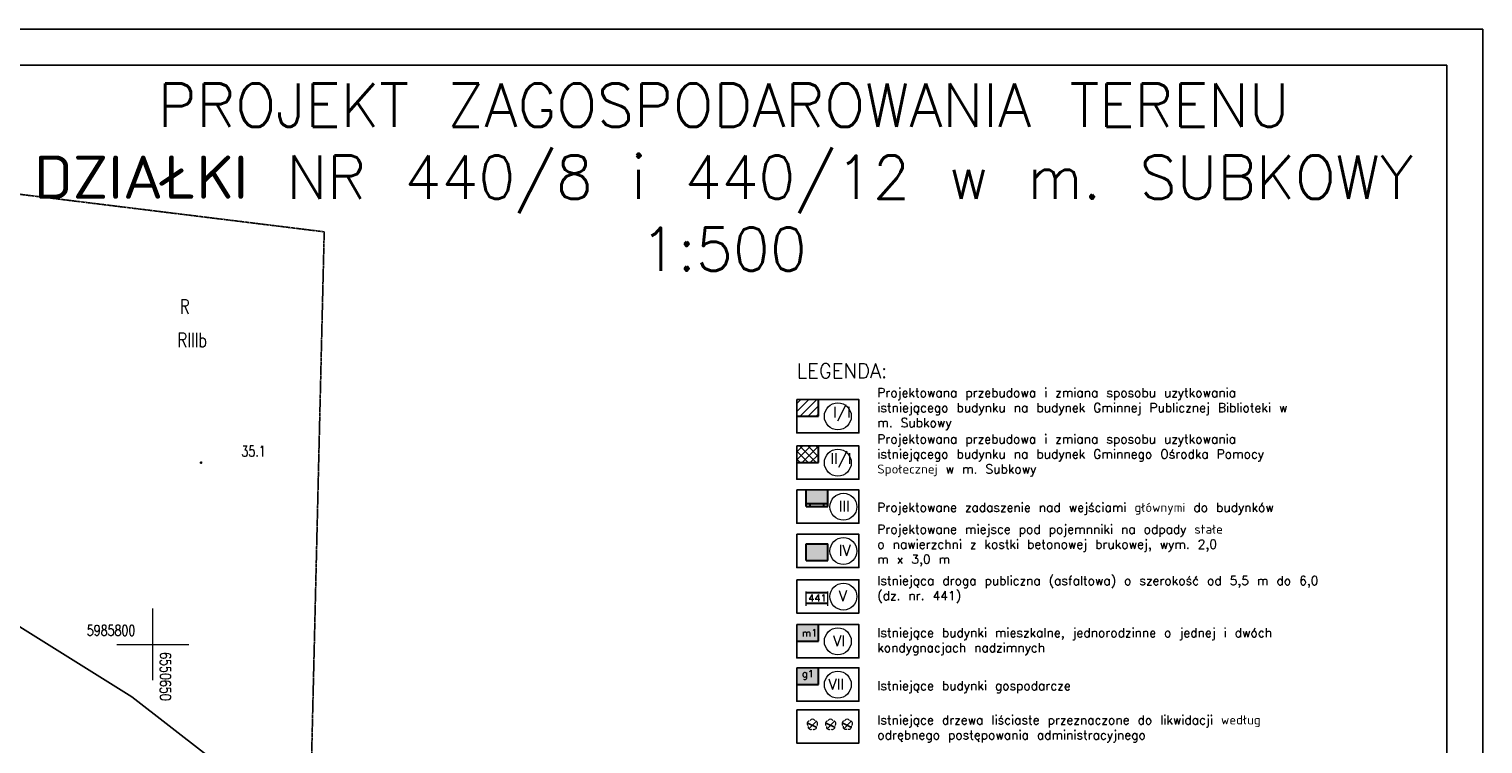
# Model space of a CAD drawing. Header units: inches. Extents: x 6268 to 12323, y 5221 to 42059.
# Tile 39 of 98: x 10145 to 12168, y 7217 to 8211. Entities that reach past the tile are written whole.
import ezdxf
from ezdxf.enums import TextEntityAlignment as Align

# ---------------------------------------------------------------- set-up
doc = ezdxf.new("R2010")
doc.units = ezdxf.units.IN
doc.header["$MEASUREMENT"] = 0
doc.linetypes.add('2', pattern=[1.5, 1, -0.5])
for name, color, linetype in [('209-oznaczenie_konturu_klasyfik', 7, 'Continuous'), ('210-oznaczenie_konturu_uzytku_g', 7, 'Continuous'), ('CP_LINENORM', 253, 'Continuous'), ('drzewo_lisciaste', 7, 'Continuous'), ('pikieta_naturalna', 7, 'Continuous'), ('pikieta_naturalna-Atr2', 7, 'Continuous'), ('przewod_wodociagowy', 7, 'Continuous'), ('Zakres', 7, 'Continuous')]:
    doc.layers.add(name, color=color, linetype=linetype)
doc.layers.add('opisy', color=7, linetype='Continuous', lineweight=20)
doc.styles.get("Standard").update_dxf_attribs({"font": 'txt.shx'})
doc.styles.add('STYL_ARIAL', font='simplex', dxfattribs={"width": 0.75, "oblique": 0.1})

# ---------------------------------------------------------------- blocks, each defined once
blk = doc.blocks.new('PW01')
at = {"color": 7}
blk.add_polyline3d([(0.045, 0, 0), (0.0318, -0.0318, 0), (0, -0.045, 0), (-0.0318, -0.0318, 0), (-0.045, 0, 0), (-0.0318, 0.0318, 0), (0, 0.045, 0), (0.0318, 0.0318, 0), (0.045, 0, 0)], dxfattribs=at)
blk = doc.blocks.new('922')
at = {"linetype": 'Continuous', "lineweight": 0}
h = blk.add_hatch(color=0, dxfattribs=at)
edge = h.paths.add_edge_path()
edge.add_arc((0, 0), 0.045, 0, 360)
at = {"color": 0, "linetype": 'Continuous', "lineweight": 0}
for centre, start, end in [((-0.357, 0.116), 102.147, 221.853), ((0, 0.375), 30.147, 149.853), ((0.357, 0.116), 318.147, 77.853), ((-0.22, -0.303), 174.147, 293.853), ((0.22, -0.303), 246.147, 5.853)]:
    blk.add_arc(centre, 0.375, start, end, dxfattribs=at)

msp = doc.modelspace()

# ---------------------------------------------------------------- hatches: boundary and pattern name
at = {"transparency": 33554585}
h = msp.add_hatch(dxfattribs=at)
h.set_pattern_fill('ANSI31', color=256, scale=2.5)
h.set_pattern_definition([(45, (-2194.961, 85.523), (-5.61266, 5.61266), [])])
h.paths.add_polyline_path([(11243.423, 7695.611), (11213.127, 7695.611), (11213.127, 7672.385), (11243.423, 7672.385)])
h = msp.add_hatch(dxfattribs=at)
h.set_pattern_fill('ANSI37', color=256, scale=2.5)
h.set_pattern_definition([(45, (-2194.961, 85.523), (-5.61266, 5.61266), []), (135, (-2194.961, 85.523), (-5.61266, -5.61266), [])])
h.paths.add_polyline_path([(11243.423, 7631.157), (11213.127, 7631.157), (11213.127, 7607.931), (11243.423, 7607.931)])
h = msp.add_hatch(color=1, dxfattribs=at)
h.set_gradient(color1=(255, 0, 0), color2=(255, 0, 0))
h.paths.add_polyline_path([(11226.153, 7569.91), (11226.153, 7546.683), (11256.45, 7546.683), (11256.45, 7569.91)])
h = msp.add_hatch(color=1, dxfattribs=at)
h.set_gradient(color1=(255, 0, 0), color2=(255, 0, 0))
h.paths.add_polyline_path([(11226.153, 7495.063), (11226.153, 7471.837), (11256.45, 7471.837), (11256.45, 7495.063)])
h = msp.add_hatch(color=1, dxfattribs=at)
h.set_gradient(color1=(228, 162, 119), color2=(228, 162, 119))
h.paths.add_polyline_path([(11213.127, 7382.762), (11213.127, 7359.536), (11243.423, 7359.536), (11243.423, 7382.762)])
h = msp.add_hatch(color=1, dxfattribs=at)
h.set_gradient(color1=(228, 162, 119), color2=(228, 162, 119))
h.paths.add_polyline_path([(11213.127, 7322.634), (11213.127, 7299.407), (11243.423, 7299.407), (11243.423, 7322.634)])

# ---------------------------------------------------------------- linework, layer by layer
at = {"linetype": 'Continuous'}
for p in [(6468.073, 8160.604), (12118.073, 5290.604)]:
    msp.add_line(p, (12118.073, 8160.604), dxfattribs=at)
at = {"lineweight": 30}
for p, q in [((11243.423, 7672.385), (11243.423, 7695.611)), ((11213.127, 7672.385), (11243.423, 7672.385)), ((11243.423, 7607.931), (11243.423, 7631.157)), ((11213.127, 7607.931), (11243.423, 7607.931)), ((11226.153, 7546.683), (11226.153, 7569.91)), ((11256.45, 7546.683), (11256.45, 7569.91)), ((11226.153, 7551.087), (11256.45, 7551.087)), ((11231.71, 7546.683), (11231.71, 7551.087)), ((11250.893, 7546.683), (11250.893, 7551.087)), ((11226.153, 7546.683), (11256.45, 7546.683)), ((11226.153, 7471.837), (11226.153, 7495.063)), ((11226.153, 7495.063), (11256.45, 7495.063)), ((11256.45, 7471.837), (11256.45, 7495.063)), ((11226.153, 7471.837), (11256.45, 7471.837)), ((11226.153, 7427.139), (11256.45, 7427.139)), ((11226.153, 7412.663), (11256.45, 7412.663)), ((11243.423, 7359.536), (11243.423, 7382.762)), ((11213.127, 7359.536), (11243.423, 7359.536)), ((11243.423, 7299.407), (11243.423, 7322.634)), ((11213.127, 7299.407), (11243.423, 7299.407))]:
    msp.add_line(p, q, dxfattribs=at)
at = {"linetype": '2', "lineweight": 20, "ltscale": 20}
for p, q in [((11226.153, 7408.554), (11226.153, 7431.78)), ((11256.45, 7408.554), (11256.45, 7431.78))]:
    msp.add_line(p, q, dxfattribs=at)
at = {"color": 1}
for p, q in [((11227.731, 7246.093, 19000), (11240.904, 7239.582, 19000)), ((11229.95, 7237.507, 19000), (11240.402, 7248.239, 19000)), ((11253.161, 7246.093, 19000), (11266.334, 7239.582, 19000)), ((11255.381, 7237.507, 19000), (11265.833, 7248.239, 19000)), ((11276.305, 7246.246, 19000), (11289.478, 7239.735, 19000)), ((11278.525, 7237.66, 19000), (11288.977, 7248.392, 19000))]:
    msp.add_line(p, q, dxfattribs=at)
for points in [[(11213.127, 7695.611), (11299.638, 7695.611), (11299.638, 7649.158), (11213.127, 7649.158)], [(11213.127, 7631.157), (11299.638, 7631.157), (11299.638, 7584.705), (11213.127, 7584.705)], [(11213.127, 7569.91), (11299.638, 7569.91), (11299.638, 7523.457), (11213.127, 7523.457)], [(11213.127, 7508.377), (11299.638, 7508.377), (11299.638, 7461.924), (11213.127, 7461.924)], [(11213.127, 7445.094), (11299.638, 7445.094), (11299.638, 7398.641), (11213.127, 7398.641)], [(11213.127, 7382.762), (11299.638, 7382.762), (11299.638, 7336.31), (11213.127, 7336.31)], [(11213.127, 7322.634), (11299.638, 7322.634), (11299.638, 7276.181), (11213.127, 7276.181)], [(11213.127, 7264.268), (11299.638, 7264.268), (11299.638, 7217.815), (11213.127, 7217.815)]]:
    msp.add_lwpolyline(points, close=True)
at = {"color": 0, "lineweight": 0}
for centre in [(11270.25, 7672.189), (11270.25, 7607.735), (11278.078, 7546.488), (11278.078, 7484.955), (11278.078, 7421.672), (11270.25, 7359.34), (11270.25, 7299.211)]:
    msp.add_circle(centre, 18.725, dxfattribs=at)
at = {"layer": 'CP_LINENORM', "linetype": 'Continuous'}
for p in [(6268.073, 8210.604), (12168.073, 5240.604), (12168.073, 5240.604)]:
    msp.add_line(p, (12168.073, 8210.604), dxfattribs=at)
at = {"layer": 'opisy', "color": 7}
for points in [[(10316.819, 7305.182, 0), (10316.819, 7405.182, 0)], [(10266.819, 7355.182, 0), (10366.819, 7355.182, 0)]]:
    msp.add_polyline3d(points, dxfattribs=at)
at = {"layer": 'przewod_wodociagowy', "color": 5}
msp.add_polyline3d([(9818.099, 8019.542, 0), (9780.219, 7594.182, 0), (9834.419, 7564.782, 0), (10287.819, 7282.182, 0), (10443.419, 7161.182, 0), (10534.199, 7044.748, 0)], dxfattribs=at)
at = {"layer": 'Zakres', "color": 5, "linetype": '2'}
msp.add_polyline3d([(10511.197, 6086.486, 0), (10511.197, 6086.486, 0), (10511.897, 6115.648, 0), (10514.201, 6211.662, 0), (10515.413, 6262.182, 0), (10515.597, 6269.802, 0), (10515.951, 6284.566, 0), (10515.951, 6284.566, 0), (10520.135, 6458.852, 0), (10534.199, 7044.748, 0), (10535.235, 7087.932, 0), (10535.283, 7089.954, 0), (10535.283, 7089.954, 0), (10555.419, 7928.782, 0), (9818.099, 8019.542, 0)], dxfattribs=at)

# ---------------------------------------------------------------- block references
at = {"layer": 'drzewo_lisciaste', "color": 3, "xscale": 10, "yscale": 10, "zscale": 10}
for p in [(11234.814, 7243.728, 19000), (11260.244, 7243.728, 19000), (11283.388, 7243.881, 19000)]:
    msp.add_blockref('922', p, dxfattribs=at)
at = {"layer": 'pikieta_naturalna', "color": 7, "xscale": 20, "yscale": 20, "zscale": 20}
msp.add_blockref('PW01', (10384.019, 7607.782), dxfattribs=at)

# ---------------------------------------------------------------- texts
for s, width, gutter_width, heights, insert, char_height, attachment_point in [('\\A1;\\pxqc;PROJEKT ZAGOSPODAROWANIA TERENU \\PDZIAŁKI NR 440/8 i 440/12 w m. SUBKOWY\\P1:500', 2051.75626, 12.5, [-360], (10085.459, 8134.769), 60, 1), ('LEGENDA:', 130.20457, 6.25, [-20], (11213.034, 7725.481), 20, 7), ('I/I', 130.20457, 6.25, [-15], (11263.519, 7665.584), 15, 7), ('Projektowana przebudowa i zmiana sposobu uzytkowania istniejącego budynku na budynek Gminnej Publicznej Biblioteki w m. Subkowy', 627.55767, 6.25, [-58.333], (11325.154, 7652.974), 12.5, 7), ('II/I', 130.20457, 6.25, [-15], (11259.641, 7601.13), 15, 7), ('Projektowana przebudowa i zmiana sposobu uzytkowania istniejącego budynku na budynek Gminnego Ośrodka Pomocy Społecznej w m. Subkowy', 627.55767, 6.25, [-58.333], (11325.154, 7588.52), 12.5, 7), ('III', 130.20457, 6.25, [-15], (11271.347, 7539.883), 15, 7), ('Projektowane zadaszenie nad wejściami głównymi do budynków', 627.55767, 6.25, [-37.5], (11325.154, 7535.14), 12.5, 7), ('IV', 130.20457, 6.25, [-15], (11271.347, 7478.35), 15, 7), ('Projektowane miejsce pod pojemnniki na odpady stałe o nawierzchni z kostki betonowej brukowej, wym. 2,0 m x 3,0 m', 532.3733, 6.25, [-58.333], (11325.154, 7463.572), 12.5, 7), ('V', 130.20457, 6.25, [-15], (11271.347, 7415.067), 15, 7), ('Istniejąca droga publiczna (asfaltowa) o szerokość od 5,5 m do 6,0 (dz. nr. 441)', 666.96109, 6.25, [-35.417], (11325.154, 7412.596), 12.5, 7), ('441', 130.20457, 6.25, [-10], (11229.079, 7414.594, -19000), 10, 7), ('m1', 130.20457, 6.25, [-10], (11220.314, 7366.149, -19000), 10, 7), ('VI', 130.20457, 6.25, [-15], (11263.519, 7352.735), 15, 7), ('Istniejące budynki mieszkalne, jednorodzinne o jednej i dwóch kondygnacjach nadzimnych', 627.55767, 6.25, [-37.5], (11325.154, 7340.125), 12.5, 7), ('g1', 130.20457, 6.25, [-13.333], (11220.314, 7306.02, -19000), 10, 7), ('VII', 130.20457, 6.25, [-15], (11256.884, 7292.297), 15, 7), ('Istniejące budynki gospodarcze', 627.55767, 6.25, [-16.667], (11325.154, 7287.411), 12.5, 7), ('Istniejące drzewa liściaste przeznaczone do likwidacji według odrębnego postępowania administracyjnego', 627.55767, 6.25, [-37.5], (11325.154, 7218.912), 12.5, 7)]:
    msp.add_mtext_dynamic_manual_height_columns(s, width=width, gutter_width=gutter_width, heights=heights, dxfattribs=dict(insert=insert, char_height=char_height, attachment_point=attachment_point))
at = {"layer": '209-oznaczenie_konturu_klasyfik', "color": 3, "style": 'STYL_ARIAL', "width": 0.75}
msp.add_text('RIIIb', height=20, dxfattribs=at).set_placement((10351.191, 7788.22), align=Align.TOP_LEFT)
at = {"layer": '210-oznaczenie_konturu_uzytku_g', "color": 3, "style": 'STYL_ARIAL', "width": 0.75}
msp.add_text('R', height=20, dxfattribs=at).set_placement((10354.579, 7808.876), align=Align.BOTTOM_LEFT)
at = {"layer": 'opisy', "color": 7, "style": 'STYL_ARIAL', "width": 0.75}
msp.add_text('5985800', height=15, dxfattribs=at).set_placement((10225.021, 7374.546), align=Align.MIDDLE_LEFT)
msp.add_text('6550650', height=15, rotation=270, dxfattribs=at).set_placement((10334.583, 7344.318), align=Align.MIDDLE_LEFT)
at = {"layer": 'pikieta_naturalna-Atr2', "color": 7, "style": 'STYL_ARIAL', "width": 0.75}
msp.add_text('35.1', height=15, dxfattribs=at).set_placement((10440.219, 7611.816), align=Align.BOTTOM_LEFT)

doc.saveas('drawing.dxf')
